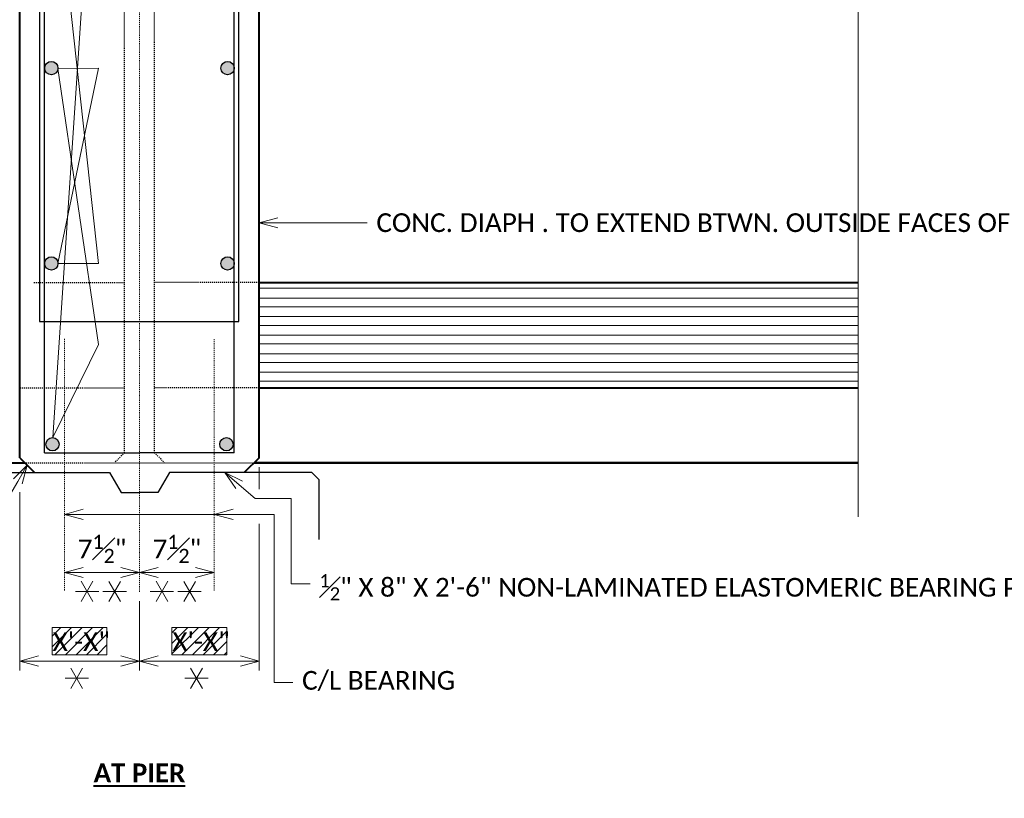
# Model space of a CAD drawing. Extents: x -24 to 2589, y -37 to 278.
# Tile 7 of 11: x 266 to 365, y 121 to 199. Entities that reach past the tile are written whole.
import ezdxf
from ezdxf import colors
from ezdxf.entities.mleader import LeaderData, LeaderLine
from ezdxf.enums import TextEntityAlignment as Align
from ezdxf.math import Vec2, Vec3

# ---------------------------------------------------------------- set-up
doc = ezdxf.new("R2010")
doc.units = 21
doc.header["$MEASUREMENT"] = 0
doc.linetypes.add('Wisdot2', pattern=[0.125, 0.0625, -0.0625])
doc.linetypes.add('Wisdot4', pattern=[0.28125, 0.125, -0.0625, 0.03125, -0.0625])
for name, color, linetype, lineweight in [('B_ANNO_BREAK', 7, 'Continuous', 18), ('B_ANNO_DIM', 7, 'Continuous', 18), ('B_ANNO_SYMB', 7, 'Continuous', 18), ('B_ANNO_TEXT', 7, 'Continuous', 18), ('B_ANNO_TEXT_TITLE', 7, 'Continuous', 40), ('B_CNTR', 1, 'Wisdot4', 18), ('B_CONC_DECK', 1, 'Continuous', 40), ('B_CONC_GIRD', 50, 'Continuous', 40), ('B_DETAIL', 7, 'Continuous', 18), ('B_DETAIL_HIDDEN', 7, 'Wisdot2', 25), ('B_REBAR', 5, 'Continuous', 25), ('B_REBAR_SUPER', 5, 'Continuous', 25)]:
    doc.layers.add(name, color=color, linetype=linetype, lineweight=lineweight)
doc.layers.add('B_ANNO_DESIGN_NOTES', color=1, linetype='Continuous', lineweight=18, true_color=0xff0000)
doc.layers.add('B_CONC_PIER', color=7, linetype='Continuous')
doc.styles.add('Annotative', font='calibri.ttf', dxfattribs={"height": 0.0625})
doc.styles.add('Subtitle', font='calibrib.ttf', dxfattribs={"height": 0.0625})
doc.dimstyles.new('Annotative', dxfattribs={"dimscale": 0, "dimtxt": 0.0625, "dimasz": 0.0625, "dimexe": 0.03125, "dimexo": 0.03125, "dimgap": 0.03125, "dimtad": 1, "dimdec": 3, "dimzin": 3, "dimdsep": 46, "dimlunit": 4, "dimtxsty": 'Annotative', "dimblk": 'OPEN30', "dimcen": 0.03125, "dimclrd": 256, "dimclre": 256, "dimclrt": 256, "dimaunit": 1, "dimadec": 0, "dimazin": 3, "dimtfac": 0.75, "dimtdec": 3, "dimtofl": 0, "dimtmove": 0, "dimatfit": 3, "dimldrblk": 'OPEN30', "dimfxl": 1, "dimtfill": 1, "dimfrac": 1, "dimtolj": 1, "dimtzin": 0, "dimlwd": -1, "dimlwe": -1, "dimarcsym": 0})
pattern_1 = [(225, (0, -10), (0.53033009, -0.53033009), [])]

# ---------------------------------------------------------------- blocks, each defined once
blk = doc.blocks.new('*U1585')
at = {"layer": 'B_CNTR', "color": 0, "transparency": 16777216}
blk.add_line((0, -12.731), (0, 110.423), dxfattribs=at)
blk = doc.blocks.new('_Open30')
at = {"color": 0, "linetype": 'ByBlock', "lineweight": -2}
for p, q in [((-1, 0.268), (0, 0)), ((0, 0), (-1, -0.268)), ((0, 0), (-1, 0))]:
    blk.add_line(p, q, dxfattribs=at)
blk = doc.blocks.new('*D1587')
at = {"layer": 'B_ANNO_DIM', "transparency": 16777216}
for p, q in [((290.622, -2506.268), (290.622, -2524.127)), ((302.621, -2517.191), (302.621, -2524.127)), ((292.497, -2523.189), (300.746, -2523.189))]:
    blk.add_line(p, q, dxfattribs=at)
at = {"layer": 'Defpoints', "color": 0, "transparency": 16777216}
for p in [(290.622, -2505.33), (302.621, -2516.254), (302.621, -2523.189)]:
    blk.add_point(p, dxfattribs=at)
at = {"layer": 'B_ANNO_DIM', "transparency": 16777216, "xscale": 1.875, "yscale": 1.875, "zscale": 1.875, "rotation": 180}
blk.add_blockref('_Open30', (290.622, -2523.189), dxfattribs=at)
at = {"layer": 'B_ANNO_DIM', "transparency": 16777216, "xscale": 1.875, "yscale": 1.875, "zscale": 1.875}
blk.add_blockref('_Open30', (302.621, -2523.189), dxfattribs=at)
blk = doc.blocks.new('*D1589')
at = {"layer": 'B_ANNO_DIM', "transparency": 16777216}
for p, q in [((314.621, -2503.761), (314.621, -2505.988)), ((314.621, -2509.436), (314.621, -2524.127)), ((302.621, -2518.25), (302.621, -2524.127)), ((304.496, -2523.189), (312.746, -2523.189))]:
    blk.add_line(p, q, dxfattribs=at)
at = {"layer": 'Defpoints', "color": 0, "transparency": 16777216}
for p in [(314.621, -2502.823), (302.621, -2517.313), (314.621, -2523.189)]:
    blk.add_point(p, dxfattribs=at)
at = {"layer": 'B_ANNO_DIM', "transparency": 16777216, "xscale": 1.875, "yscale": 1.875, "zscale": 1.875, "rotation": 180}
blk.add_blockref('_Open30', (302.621, -2523.189), dxfattribs=at)
at = {"layer": 'B_ANNO_DIM', "transparency": 16777216, "xscale": 1.875, "yscale": 1.875, "zscale": 1.875}
blk.add_blockref('_Open30', (314.621, -2523.189), dxfattribs=at)
blk = doc.blocks.new('*D1599')
at = {"layer": 'B_ANNO_DIM', "transparency": 16777216}
blk.add_line((300.746, -2514.312), (296.997, -2514.312), dxfattribs=at)
at = {"layer": 'B_ANNO_DIM', "transparency": 16777216, "xscale": 1.875, "yscale": 1.875, "zscale": 1.875, "rotation": 180}
blk.add_blockref('_Open30', (295.122, -2514.312), dxfattribs=at)
at = {"layer": 'B_ANNO_DIM', "transparency": 16777216, "xscale": 1.875, "yscale": 1.875, "zscale": 1.875}
blk.add_blockref('_Open30', (302.621, -2514.312), dxfattribs=at)
at = {"layer": 'B_ANNO_DIM', "transparency": 16777216, "insert": (298.871, -2511.956), "char_height": 1.875, "attachment_point": 5, "style": 'Annotative', "bg_fill": 3, "box_fill_scale": 1.25, "bg_fill_color": 256, "bg_fill_true_color": 13158600, "bg_fill_transparency": 0}
blk.add_mtext('\\A1;7{\\H0.75x;\\S1#2;}"', dxfattribs=at)
at = {"layer": 'Defpoints', "color": 0, "transparency": 16777216}
for p in [(295.122, -2514.312), (295.122, -2514.312), (302.621, -2514.312)]:
    blk.add_point(p, dxfattribs=at)
blk = doc.blocks.new('*D1603')
at = {"layer": 'B_ANNO_DIM', "transparency": 16777216}
blk.add_line((304.496, -2514.312), (308.246, -2514.312), dxfattribs=at)
at = {"layer": 'B_ANNO_DIM', "transparency": 16777216, "xscale": 1.875, "yscale": 1.875, "zscale": 1.875, "rotation": 180}
blk.add_blockref('_Open30', (302.621, -2514.312), dxfattribs=at)
at = {"layer": 'B_ANNO_DIM', "transparency": 16777216, "xscale": 1.875, "yscale": 1.875, "zscale": 1.875}
blk.add_blockref('_Open30', (310.121, -2514.312), dxfattribs=at)
at = {"layer": 'B_ANNO_DIM', "transparency": 16777216, "insert": (306.371, -2511.956), "char_height": 1.875, "attachment_point": 5, "style": 'Annotative', "bg_fill": 3, "box_fill_scale": 1.25, "bg_fill_color": 256, "bg_fill_true_color": 13158600, "bg_fill_transparency": 0}
blk.add_mtext('\\A1;7{\\H0.75x;\\S1#2;}"', dxfattribs=at)
at = {"layer": 'Defpoints', "color": 0, "transparency": 16777216}
for p in [(302.621, -2514.312), (310.121, -2514.312), (310.121, -2514.312)]:
    blk.add_point(p, dxfattribs=at)
blk = doc.blocks.new('SYMBOLS')
at = {"layer": 'B_ANNO_SYMB', "color": 0, "lineweight": -2}
for p, q in [((-1.731, -0.79), (-1.262, 0.022)), ((-1.262, -0.79), (-1.731, 0.022)), ((-1.965, -0.384), (-1.028, -0.384))]:
    blk.add_line(p, q, dxfattribs=at)
blk = doc.blocks.new('*U1583')
at = {"layer": 'B_ANNO_DESIGN_NOTES'}
h = blk.add_hatch(dxfattribs=at)
h.set_pattern_fill('ANSI31', color=256, scale=6, angle=180)
h.set_pattern_definition(pattern_1)
h.paths.add_polyline_path([(293.8793, -2519.8317), (293.8793, -2522.5544), (299.3635, -2522.5544), (299.3635, -2519.8317)])
h = blk.add_hatch(dxfattribs=at)
h.set_pattern_fill('ANSI31', color=256, scale=6, angle=180)
h.set_pattern_definition(pattern_1)
h.paths.add_polyline_path([(305.8788, -2519.8317), (305.8788, -2522.5544), (311.363, -2522.5544), (311.363, -2519.8317)])
at = {"layer": 'B_REBAR'}
h = blk.add_hatch(color=256, dxfattribs=at)
edge = h.paths.add_edge_path()
edge.add_arc((293.7917, -2463.8009), 0.6665, 0, 360)
h = blk.add_hatch(color=256, dxfattribs=at)
edge = h.paths.add_edge_path()
edge.add_arc((311.4517, -2463.8009), 0.6665, 0, 360)
h = blk.add_hatch(color=256, dxfattribs=at)
edge = h.paths.add_edge_path()
edge.add_arc((293.7917, -2483.3702), 0.6665, 0, 360)
h = blk.add_hatch(color=256, dxfattribs=at)
edge = h.paths.add_edge_path()
edge.add_arc((311.4517, -2483.3702), 0.6665, 0, 360)
h = blk.add_hatch(color=256, dxfattribs=at)
edge = h.paths.add_edge_path()
edge.add_arc((293.9077, -2501.4811), 0.6665, 0, 360)
h = blk.add_hatch(color=256, dxfattribs=at)
edge = h.paths.add_edge_path()
edge.add_arc((311.3357, -2501.4811), 0.6665, 0, 360)
at = {"layer": 'B_ANNO_BREAK', "flags": 128}
blk.add_lwpolyline([(374.6217, -2408.3236), (374.6217, -2432.3236), (372.0459, -2433.2611), (377.1974, -2435.1361), (374.6217, -2436.0736), (374.6217, -2508.7591)], dxfattribs=at)
at = {"layer": 'B_ANNO_DESIGN_NOTES'}
for points in [[(293.8793, -2519.8317), (299.3635, -2519.8317), (299.3635, -2522.5544), (293.8793, -2522.5544)], [(305.8788, -2519.8317), (311.363, -2519.8317), (311.363, -2522.5544), (305.8788, -2522.5544)]]:
    blk.add_lwpolyline(points, close=True, dxfattribs=at)
at = {"layer": 'B_CNTR'}
for p, q in [((295.1217, -2516.1311), (295.1217, -2490.9111)), ((310.1207, -2516.1368), (310.1207, -2490.9111))]:
    blk.add_line(p, q, dxfattribs=at)
at = {"layer": 'B_CONC_DECK'}
for p, q in [((290.6217, -2502.8241), (290.6217, -2422.3261)), ((314.6217, -2502.8241), (314.6217, -2422.3251)), ((290.6217, -2502.8241), (292.1217, -2504.3241)), ((314.6217, -2502.8241), (313.1217, -2504.3241))]:
    blk.add_line(p, q, dxfattribs=at)
at = {"layer": 'B_CONC_GIRD'}
for p, q in [((314.6217, -2485.2638), (374.6217, -2485.2638)), ((314.6217, -2495.8278), (374.6217, -2495.8278)), ((230.6217, -2503.3251), (291.1227, -2503.3251)), ((374.6217, -2503.3251), (314.1207, -2503.3251)), ((314.1207, -2503.3251), (374.6217, -2503.3251))]:
    blk.add_line(p, q, dxfattribs=at)
at = {"layer": 'B_CONC_PIER'}
for p, q in [((285.3417, -2504.3241), (299.6217, -2504.3241)), ((299.6217, -2504.3241), (300.7767, -2506.3241)), ((305.6217, -2504.3241), (304.4667, -2506.3241)), ((319.9017, -2504.3241), (305.6217, -2504.3241)), ((319.9017, -2504.3241), (320.6217, -2505.0441)), ((320.6217, -2511.0031), (320.6217, -2505.0441)), ((300.7767, -2506.3241), (302.6217, -2506.3241)), ((304.4667, -2506.3241), (302.6217, -2506.3241))]:
    blk.add_line(p, q, dxfattribs=at)
at = {"layer": 'B_DETAIL'}
for p, q in [((314.6217, -2485.8538), (374.6217, -2485.8538)), ((314.6217, -2486.841), (374.6217, -2486.841)), ((314.6217, -2487.712), (374.6217, -2487.712)), ((314.6217, -2488.6991), (374.6217, -2488.6991)), ((314.6217, -2489.5701), (374.6217, -2489.5701)), ((314.6217, -2490.5573), (374.6217, -2490.5573)), ((314.6217, -2491.4282), (374.6217, -2491.4282)), ((314.6217, -2492.4154), (374.6217, -2492.4154)), ((314.6217, -2493.2863), (374.6217, -2493.2863)), ((314.6217, -2494.2735), (374.6217, -2494.2735)), ((314.6217, -2495.1445), (374.6217, -2495.1445))]:
    blk.add_line(p, q, dxfattribs=at)
at = {"layer": 'B_DETAIL_HIDDEN'}
for p, q in [((301.1217, -2502.3231), (301.1217, -2421.3251)), ((304.1217, -2502.3221), (304.1217, -2421.3251)), ((292.0366, -2485.2638), (301.1217, -2485.2638)), ((316.0186, -2485.2638), (304.1224, -2485.264)), ((290.6307, -2495.8278), (301.1217, -2495.8278)), ((314.6127, -2495.8278), (304.1217, -2495.8278)), ((301.1217, -2502.3341), (300.1317, -2503.3251)), ((304.1217, -2502.3221), (305.1247, -2503.3251)), ((290.6307, -2503.3251), (314.1207, -2503.3251))]:
    blk.add_line(p, q, dxfattribs=at)
at = {"layer": 'B_REBAR_SUPER'}
for p, q in [((293.1227, -2502.3231), (293.1227, -2415.3241)), ((292.5897, -2428.1976), (292.5897, -2489.1996)), ((312.5766, -2489.1996), (312.5766, -2428.1976)), ((312.1207, -2502.3231), (312.1207, -2442.4502)), ((292.5897, -2489.1996), (312.5766, -2489.1996)), ((293.1227, -2502.3231), (302.6217, -2502.3231)), ((312.1207, -2502.3231), (302.6217, -2502.3231))]:
    blk.add_line(p, q, dxfattribs=at)
for centre in [(293.7917, -2463.8009), (311.4517, -2463.8009), (293.7917, -2483.3702), (311.4517, -2483.3702), (293.9077, -2501.4811), (311.3357, -2501.4811)]:
    blk.add_circle(centre, 0.6665, dxfattribs=at)
at = {"layer": 'B_ANNO_SYMB', "xscale": 2.5, "yscale": 2.5, "zscale": 2.5}
for p in [(300.0764, -2523.9553), (312.0759, -2523.9553)]:
    blk.add_blockref('SYMBOLS', p, dxfattribs=at)
at = {"layer": 'B_CNTR'}
blk.add_blockref('*U1585', (302.6212, -2503.5225), dxfattribs=at)
at = {"layer": 'B_ANNO_TEXT', "style": 'Annotative'}
for tag, p in [('BN43', (268.2477, -2439.7176)), ('BN42', (266.1928, -2448.5498)), ('BN41', (330.7596, -2450.2432))]:
    blk.add_attdef(tag, p, '', height=1.875, dxfattribs=at)
for tag, p in [('DIM01', (296.7933, -2521.1887)), ('DIM02', (308.7928, -2521.1887))]:
    blk.add_attdef(tag, text='', height=1.875, dxfattribs=at).set_placement(p, align=Align.MIDDLE)
at = {"layer": 'B_ANNO_TEXT_TITLE', "insert": (302.6212, -2534.3889), "char_height": 1.875, "width": 19.855712, "attachment_point": 5, "style": 'Subtitle'}
blk.add_mtext('{\\LAT PIER}', dxfattribs=at)
at = {"layer": 'B_ANNO_DIM'}
for base, p1, p2, picture, middle in [((314.6207, -2523.1891), (302.6212, -2517.3129), (314.6207, -2502.8231), '*D1589', (308.6209, -2523.1891)), ((302.6212, -2523.1891), (290.6217, -2505.3303), (302.6212, -2516.2539), '*D1587', (296.6214, -2523.1891))]:
    dim = blk.add_linear_dim(base=base, p1=p1, p2=p2, text=' ', dimstyle='Annotative', dxfattribs=at)
    dim.commit()
    dim.dimension.update_dxf_attribs({"geometry": picture, "text_midpoint": middle})
ml = blk.add_multileader_mtext('Standard', dxfattribs=at)
ml.set_content(' ', color=256, style='Annotative')
ml.set_leader_properties(color=256, linetype='ByLayer', lineweight=-1)
ml.set_arrow_properties(name='OPEN30')
ml.build(insert=Vec2(0, 0))
ml.multileader.update_dxf_attribs({"dogleg_length": 0.0625, "arrow_head_size": 1.875, "scale": 30})
ctx = ml.context
ctx.base_point, ctx.scale, ctx.char_height, ctx.arrow_head_size, ctx.landing_gap_size, ctx.plane_origin = Vec3(267.9526, -2447.7745), 30, 1.875, 1.875, 0.9375, Vec3(291.5003, -2446.9516)
notes = []
notes.append((ctx, [(0, (1, 1, 0), (298.528, -2447.7745), (-1, 0), 28.0326, [(2, [(294.4582, -2428.9396), (298.528, -2432.3705), (293.952, -2500.8161), (298.528, -2491.4811), (294.4567, -2463.8447), (298.528, -2463.8009), (294.4582, -2483.3702), (298.528, -2483.3702), (294.4582, -2446.3702), (298.528, -2446.3702)], 0, [])])]))
ctx.mtext.insert, ctx.mtext.flow_direction = Vec3(268.8901, -2446.837), 5
ml = blk.add_multileader_mtext('Standard', dxfattribs=at)
ml.set_content('CONC. DIAPH . TO EXTEND BTWN. OUTSIDE FACES OF EXT. GIRDERS', color=256, style='Annotative')
ml.set_leader_properties(color=256, linetype='ByLayer', lineweight=-1)
ml.set_arrow_properties(name='OPEN30')
ml.build(insert=Vec2(0, 0))
ml.multileader.update_dxf_attribs({"dogleg_length": 0.0625, "arrow_head_size": 1.875, "scale": 30})
ctx = ml.context
ctx.base_point, ctx.scale, ctx.char_height, ctx.arrow_head_size, ctx.landing_gap_size, ctx.plane_origin = Vec3(325.4189, -2479.2973), 30, 1.875, 1.875, 0.9375, Vec3(314.6217, -2479.2973)
notes.append((ctx, [(0, (1, 1, 0), (319.5383, -2479.2973), (1, 0), 5.8806, [(0, [(314.6217, -2479.2973)], 0, [])])]))
ctx.mtext.insert, ctx.mtext.width, ctx.mtext.flow_direction = Vec3(326.3564, -2478.3461), 40.65255, 5
ml = blk.add_multileader_mtext('Standard', dxfattribs=at)
ml.set_content('2" BEVEL', color=256, style='Annotative')
ml.set_leader_properties(color=256, linetype='ByLayer', lineweight=-1)
ml.set_arrow_properties(name='OPEN30')
ml.build(insert=Vec2(0, 0))
ml.multileader.update_dxf_attribs({"dogleg_length": 0.0625, "arrow_head_size": 1.875, "scale": 30})
ctx = ml.context
ctx.base_point, ctx.scale, ctx.char_height, ctx.arrow_head_size, ctx.landing_gap_size, ctx.plane_origin = Vec3(272.7805, -2510.8931), 30, 1.875, 1.875, 0.9375, Vec3(291.3717, -2503.5741)
notes.append((ctx, [(0, (1, 1, 0), (287.0983, -2510.8931), (-1, 0), 1.875, [(0, [(291.3717, -2503.5741)], 0, [])])]))
ctx.mtext.insert, ctx.mtext.flow_direction = Vec3(273.718, -2509.9512), 5
ml = blk.add_multileader_mtext('Standard', dxfattribs=at)
ml.set_content('\\A1;{\\H0.7x;\\S1#2;\\H1.42857x;" X 8" X 2\'-6" NON-LAMINATED ELASTOMERIC BEARING PADS & \\H0.7x;\\S1#2;\\H1.42857x;" PREFORMED FILLER}', color=256, style='Annotative')
ml.set_leader_properties(color=256, linetype='ByLayer', lineweight=-1)
ml.set_arrow_properties(name='OPEN30')
ml.build(insert=Vec2(0, 0))
ml.multileader.update_dxf_attribs({"dogleg_length": 0.0625, "arrow_head_size": 1.875, "scale": 30})
ctx = ml.context
ctx.base_point, ctx.scale, ctx.char_height, ctx.arrow_head_size, ctx.landing_gap_size, ctx.plane_origin = Vec3(319.708, -2515.4435), 30, 1.875, 1.875, 0.9375, Vec3(311.1841, -2504.3241)
notes.append((ctx, [(0, (1, 1, 0), (317.833, -2515.4435), (1, 0), 1.875, [(0, [(311.1841, -2504.3241), (314.2167, -2506.9259), (317.833, -2506.9259)], 0, [])])]))
ctx.mtext.insert, ctx.mtext.width, ctx.mtext.flow_direction = Vec3(320.6455, -2514.4923), 62.412541, 5
ml = blk.add_multileader_mtext('Standard', dxfattribs=at)
ml.set_content('', color=256, style='Annotative')
ml.set_leader_properties(color=256, linetype='ByLayer', lineweight=-1)
ml.set_arrow_properties(name='OPEN30')
ml.build(insert=Vec2(0, 0))
ml.multileader.update_dxf_attribs({"dogleg_length": 0.0625, "arrow_head_size": 1.875, "scale": 30})
ctx = ml.context
ctx.base_point, ctx.scale, ctx.char_height, ctx.arrow_head_size, ctx.landing_gap_size, ctx.plane_origin = Vec3(310.1207, -2508.4982), 30, 1.875, 1.875, 0.9375, Vec3(295.1217, -2508.4982)
notes.append((ctx, [(0, (1, 1, 0), (300.2553, -2508.4982), (1, 0), 9.8654, [(0, [(295.1217, -2508.4982)], 0, [])])]))
ctx.mtext.insert, ctx.mtext.flow_direction = Vec3(311.0582, -2507.5607), 5
for ctx, leaders in notes:
    for number, flags, end, landing, length, lines in leaders:
        leader = LeaderData()
        leader.index, (leader.has_last_leader_line, leader.has_dogleg_vector, leader.attachment_direction) = number, flags
        leader.last_leader_point, leader.dogleg_vector, leader.dogleg_length = Vec3(end), Vec3(landing), length
        for number, points, colour, breaks in lines:
            line = LeaderLine()
            line.index, line.vertices, line.color, line.breaks = number, Vec3.list(points), colors.encode_raw_color(colour), breaks
            leader.lines.append(line)
        ctx.leaders.append(leader)
dim = blk.add_linear_dim(base=(295.1216816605, -2514.3124999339), p1=(302.6211816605, -2514.3124999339), p2=(295.1216816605, -2514.3124999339), dimstyle='Annotative', dxfattribs=at)
dim.commit()
dim.dimension.update_dxf_attribs({"geometry": '*D1599', "text_midpoint": (298.8714316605, -2511.9557691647)})
at = {"layer": 'B_ANNO_SYMB', "xscale": 2.5, "yscale": 2.5, "zscale": 2.5}
for p in [(301.1157, -2515.2569), (303.8794, -2515.2635)]:
    blk.add_blockref('SYMBOLS', p, dxfattribs=at)
at = {"layer": 'B_ANNO_DIM'}
dim = blk.add_linear_dim(base=(310.1206816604, -2514.3124999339), p1=(302.6211816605, -2514.3124999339), p2=(310.1206816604, -2514.3124999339), dimstyle='Annotative', dxfattribs=at)
dim.commit()
dim.dimension.update_dxf_attribs({"geometry": '*D1603', "text_midpoint": (306.3709316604, -2511.9557691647)})
at = {"layer": 'B_ANNO_SYMB', "xscale": 2.5, "yscale": 2.5, "zscale": 2.5}
for p in [(308.6152, -2515.2569), (311.3789, -2515.2635)]:
    blk.add_blockref('SYMBOLS', p, dxfattribs=at)
at = {"layer": 'B_ANNO_DIM'}
ml = blk.add_multileader_mtext('Standard', dxfattribs=at)
ml.set_content('C/L BEARING', color=256, style='Annotative')
ml.set_leader_properties(color=256, linetype='ByLayer', lineweight=-1)
ml.set_arrow_properties(name='OPEN30')
ml.build(insert=Vec2(0, 0))
ml.multileader.update_dxf_attribs({"dogleg_length": 0.0625, "arrow_head_size": 1.875, "scale": 30})
ctx = ml.context
ctx.base_point, ctx.scale, ctx.char_height, ctx.arrow_head_size, ctx.landing_gap_size, ctx.plane_origin = Vec3(317.9754, -2525.3282), 30, 1.875, 1.875, 0.9375, Vec3(295.1217, -2508.4982)
notes = []
notes.append((ctx, [(0, (1, 1, 0), (316.1004, -2525.3282), (1, 0), 1.875, [(0, [(310.1207, -2508.4982), (316.1004, -2508.4982)], 0, [])])]))
ctx.mtext.insert, ctx.mtext.flow_direction = Vec3(318.9129, -2524.1881), 5
for ctx, leaders in notes:
    for number, flags, end, landing, length, lines in leaders:
        leader = LeaderData()
        leader.index, (leader.has_last_leader_line, leader.has_dogleg_vector, leader.attachment_direction) = number, flags
        leader.last_leader_point, leader.dogleg_vector, leader.dogleg_length = Vec3(end), Vec3(landing), length
        for number, points, colour, breaks in lines:
            line = LeaderLine()
            line.index, line.vertices, line.color, line.breaks = number, Vec3.list(points), colors.encode_raw_color(colour), breaks
            leader.lines.append(line)
        ctx.leaders.append(leader)

msp = doc.modelspace()

# ---------------------------------------------------------------- block references
ref = msp.add_blockref('*U1583', (-24.398, 2658.202))
ref.add_attrib('DIM01', 'X\'-X"', dxfattribs={"layer": 'B_ANNO_TEXT', "height": 1.875, "style": 'Annotative'}).set_placement((272.396, 137.013), align=Align.MIDDLE)
ref.add_attrib('DIM02', 'X\'-X"', dxfattribs={"layer": 'B_ANNO_TEXT', "height": 1.875, "style": 'Annotative'}).set_placement((284.395, 137.013), align=Align.MIDDLE)

doc.saveas('drawing.dxf')
